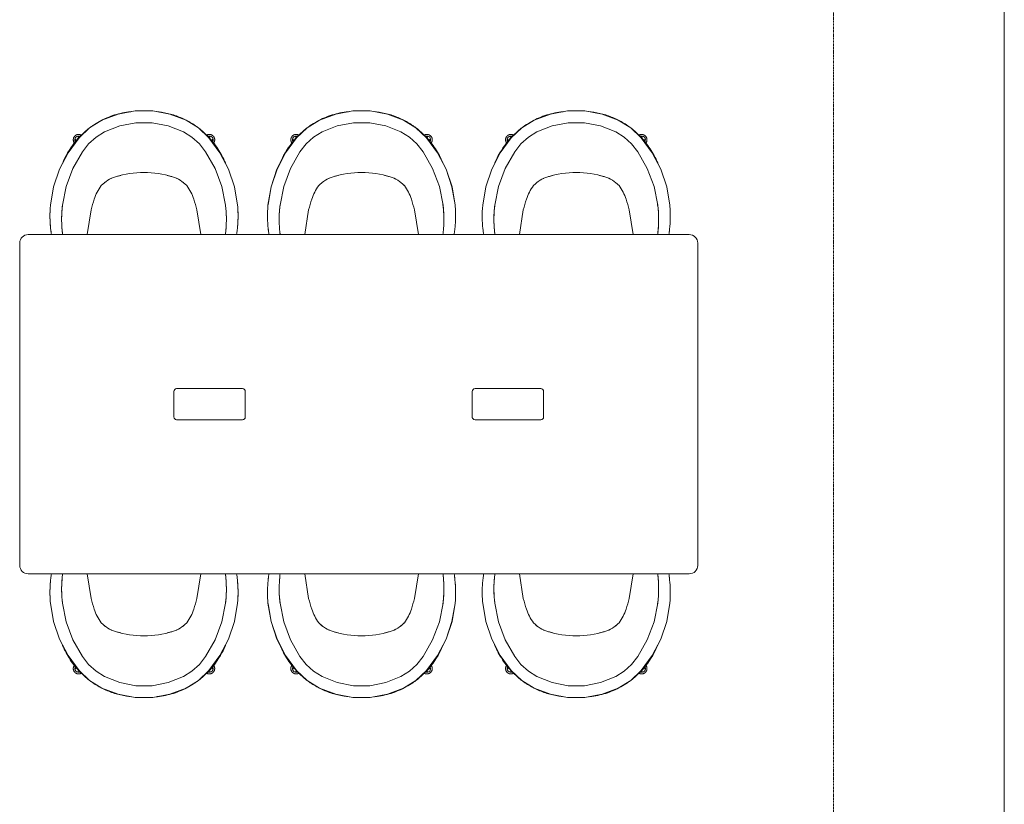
# Model space of a CAD drawing. Header units: millimetres. Extents: x -281 to 121694, y -16481 to 65128.
# Tile 248 of 256: x 82720 to 86205, y 45600 to 48375. Entities that reach past the tile are written whole.
import ezdxf

# ---------------------------------------------------------------- set-up
doc = ezdxf.new("R2010")
doc.units = ezdxf.units.MM
doc.linetypes.add('Grid Line', pattern=[12, 6, -2, 2, -2])
for name, color, linetype, lineweight in [('A--L$07A__Stramien', 1, 'Continuous', 5), ('A--L21__Buitenwanden', 3, 'Continuous', 5), ('A--L82__LosseGebruikersInvent', 1, 'Continuous', 5)]:
    doc.layers.add(name, color=color, linetype=linetype, lineweight=lineweight)

# ---------------------------------------------------------------- blocks, each defined once
blk = doc.blocks.new('NLRS_82_FU_LB_stoel kuip club 4-teens kruisvoet_vepa_cpz - 82_10_XX_stoel kuip_vepa_club 4-teens kruisvoet 1e-44465555-L_80_ 12')
at = {"layer": 'A--L82__LosseGebruikersInvent'}
for p, q in [((-201.3, 119.1), (-187.4, 31.7)), ((187.4, 31.7), (201.3, 119.1)), ((-332.9, 53.3), (-332.9, 53.2)), ((332.9, 53.2), (332.9, 53.3))]:
    blk.add_line(p, q, dxfattribs=at)
at = {"layer": 'A--L82__LosseGebruikersInvent', "flags": 128}
for points in [[(-331.2, 15.5), (-320.2, -49.2), (-299.3, -111.5), (-269, -169.8), (-230, -222.7)], [(-230, -222.8), (-268.9, -170.1), (-299.2, -112), (-320.1, -50), (-331.1, 14.5)], [(-218, -173.8), (-251.5, -114.7), (-275.3, -51.1), (-288.6, 15.5)], [(288.6, 15.5), (275.3, -51.1), (251.5, -114.7), (218, -173.8)], [(230, -222.7), (269, -169.8), (299.3, -111.5), (320.2, -49.2), (331.2, 15.5)], [(331.1, 14.5), (320.1, -50), (299.2, -112), (268.9, -170.1), (230, -222.8)], [(-139.6, -243.7), (-169.5, -224.8), (-195.9, -201.3), (-218, -173.8)], [(218, -173.8), (195.9, -201.3), (169.5, -224.8), (139.6, -243.7)], [(-246.5, -204.6), (-247, -205.2), (-247.4, -205.9), (-247.8, -206.5), (-248.1, -207.2), (-248.5, -207.9), (-248.8, -208.6), (-249.1, -209.3), (-249.3, -210), (-249.6, -210.7), (-249.8, -211.4), (-249.9, -212.2), (-250.1, -212.9), (-250.2, -213.7), (-250.2, -214.4), (-250.3, -215.2), (-250.3, -215.9), (-250.3, -216.7), (-250.3, -217.4), (-250.2, -218.2), (-250.1, -218.9), (-249.9, -219.7), (-249.8, -220.4), (-249.6, -221.1), (-249.4, -221.9), (-249.1, -222.6), (-248.8, -223.3), (-248.5, -224), (-248.2, -224.7), (-247.8, -225.3), (-247.4, -226), (-247, -226.6), (-246.6, -227.2), (-246.1, -227.8), (-245.7, -228.4), (-245.4, -228.7)], [(245.4, -228.7), (245.9, -228.1), (246.4, -227.6), (246.8, -226.9), (247.2, -226.3), (247.6, -225.7), (248, -225), (248.4, -224.3), (248.7, -223.7), (249, -223), (249.2, -222.3), (249.5, -221.5), (249.7, -220.8), (249.9, -220.1), (250, -219.3), (250.1, -218.6), (250.2, -217.8), (250.3, -217.1), (250.3, -216.3), (250.3, -215.6), (250.3, -214.8), (250.2, -214.1), (250.1, -213.3), (250, -212.6), (249.8, -211.8), (249.7, -211.1), (249.5, -210.4), (249.2, -209.6), (248.9, -208.9), (248.7, -208.2), (248.3, -207.5), (248, -206.9), (247.6, -206.2), (247.2, -205.6), (246.8, -205)], [(-245.4, -228.7), (-244.9, -229.3), (-244.3, -229.8), (-243.8, -230.3), (-243.2, -230.8), (-242.6, -231.2), (-241.9, -231.7), (-241.3, -232.1), (-240.7, -232.5), (-240, -232.8), (-239.3, -233.2), (-238.6, -233.5), (-237.9, -233.7), (-237.2, -234), (-236.5, -234.2), (-235.7, -234.4), (-235, -234.5), (-234.3, -234.7), (-233.5, -234.8), (-232.8, -234.8), (-232, -234.9), (-231.2, -234.9), (-230.5, -234.9), (-229.7, -234.8), (-229, -234.7), (-228.2, -234.6), (-227.5, -234.5), (-226.7, -234.3), (-226, -234.1), (-225.3, -233.9), (-224.6, -233.6), (-223.9, -233.3), (-223.2, -233), (-222.5, -232.7), (-221.9, -232.3)], [(-230, -222.7), (-192.6, -258), (-148.8, -285.1)], [(-148.8, -285.2), (-192.6, -258.1), (-230, -222.8)], [(139.6, -243.7), (85.9, -265.4), (29, -276.5), (-29, -276.5), (-85.9, -265.4), (-139.6, -243.7)], [(148.8, -285.1), (192.6, -258), (230, -222.7)], [(230, -222.8), (192.6, -258.1), (148.8, -285.2)], [(222.2, -232.5), (222.8, -232.9), (223.5, -233.2), (224.2, -233.5), (224.9, -233.8), (225.6, -234), (226.4, -234.2), (227.1, -234.4), (227.8, -234.6), (228.6, -234.7), (229.3, -234.8), (230.1, -234.9), (230.8, -234.9), (231.6, -234.9), (232.3, -234.9), (233.1, -234.8), (233.9, -234.7), (234.6, -234.6), (235.3, -234.5), (236.1, -234.3), (236.8, -234.1), (237.5, -233.9), (238.2, -233.6), (238.9, -233.3), (239.6, -233), (240.3, -232.7), (241, -232.3), (241.6, -231.9), (242.2, -231.5), (242.8, -231), (243.4, -230.6), (244, -230.1), (244.6, -229.6), (245.1, -229), (245.4, -228.7)], [(-148.8, -285.1), (-91.3, -306.8), (-30.8, -317.9), (30.8, -317.9), (91.3, -306.8), (148.8, -285.1)], [(148.8, -285.2), (91.3, -306.9), (30.8, -318), (-30.8, -318), (-91.3, -306.9), (-148.8, -285.2)]]:
    blk.add_lwpolyline(points, dxfattribs=at)
at = {"layer": 'A--L82__LosseGebruikersInvent'}
for centre, radius, start, end in [((-231.4, -216), 13.2, 152.4961, 222.3161), ((-231.4, -216), 11, 155.0774, 192.3161), ((-231.4, -216), 13.2, 222.3161, 290.7357), ((-231.4, -216), 11, 252.3161, 282.3161), ((231.4, -216), 13.2, 249.2643, 317.6839), ((231.4, -216), 11, 257.6839, 287.6839), ((231.4, -216), 13.2, 317.6839, 27.5039), ((231.4, -216), 11, 347.6839, 24.9226)]:
    blk.add_arc(centre, radius, start, end, dxfattribs=at)
for centre, major_axis, start_param, end_param in [((1099.7, 392.7), (1337.1, 0), 3.415961, 3.445089), ((-1099.7, 392.7), (1337.1, 0), 5.979689, 6.008817), ((-18.9, 43.6), (164.9, 0), 3.445089, 3.779001), ((18.9, 43.6), (164.9, 0), 5.645777, 5.979689), ((-65.5, 29.2), (120, 0), 3.914134, 4.412857), ((65.5, 29.2), (120, 0), 5.011921, 5.510644), ((0, 240.6), (342, 0), 4.412857, 5.011921)]:
    blk.add_ellipse(centre, major_axis=major_axis, ratio=0.996473, start_param=start_param, end_param=end_param, dxfattribs=at)
for points, knots in [([(-327.6, 119.3), (-327.8, 118), (-328.9, 111.3), (-330.6, 98.3), (-332.8, 73), (-333.3, 45), (-331.9, 22.9), (-331.2, 15.5)], [0.4188725, 0.4188725, 0.4188725, 0.4188725, 0.4444444, 0.5555556, 0.6666667, 0.8888889, 1, 1, 1, 1]), ([(-330.1, 101.8), (-330, 102.5), (-329.7, 104.6), (-329.4, 106.7), (-329.3, 108.2)], [0.48708821, 0.48708821, 0.48708821, 0.48708821, 0.5, 0.52912074, 0.52912074, 0.52912074, 0.52912074]), ([(-288.6, 15.5), (-290.3, 30.3), (-292.2, 59.4), (-290.9, 93.9), (-288.9, 112.6), (-288.1, 119.3)], [0, 0, 0, 0, 0.2222222, 0.4444444, 0.5815847, 0.5815847, 0.5815847, 0.5815847]), ([(288.1, 119.3), (288.2, 118), (289.1, 111.3), (290.4, 98.2), (291.8, 72.8), (291.5, 44.9), (289.5, 22.9), (288.6, 15.5)], [0.4184153, 0.4184153, 0.4184153, 0.4184153, 0.4444444, 0.5555556, 0.6666667, 0.8888889, 1, 1, 1, 1]), ([(331.2, 15.5), (332.5, 30.3), (333.6, 59.5), (331.3, 94), (328.7, 112.6), (327.6, 119.3)], [0, 0, 0, 0, 0.2222222, 0.4444444, 0.5811275, 0.5811275, 0.5811275, 0.5811275]), ([(329.3, 108.2), (329.4, 106.7), (329.7, 104.6), (330, 102.5), (330.1, 101.8)], [0.47087926, 0.47087926, 0.47087926, 0.47087926, 0.5, 0.51291179, 0.51291179, 0.51291179, 0.51291179]), ([(-331.9, 81.9), (-331.9, 82.5), (-331.7, 85), (-331.5, 87.4), (-331.4, 89.3)], [0.36434541, 0.36434541, 0.36434541, 0.36434541, 0.375, 0.40879308, 0.40879308, 0.40879308, 0.40879308]), ([(331.4, 89.3), (331.5, 87.4), (331.7, 85), (331.9, 82.5), (331.9, 81.9)], [0.59120692, 0.59120692, 0.59120692, 0.59120692, 0.625, 0.63565459, 0.63565459, 0.63565459, 0.63565459]), ([(-332.7, 38.6), (-332.9, 46.5), (-333, 56.5), (-332.7, 66.2), (-332.6, 68.3)], [0.125, 0.125, 0.125, 0.125, 0.25, 0.2862749, 0.2862749, 0.2862749, 0.2862749]), ([(332.6, 68.3), (332.7, 66.2), (333, 56.5), (332.9, 46.5), (332.7, 38.6)], [0.7137251, 0.7137251, 0.7137251, 0.7137251, 0.75, 0.875, 0.875, 0.875, 0.875]), ([(-138.3, -65.8), (-139, -65.2), (-143.6, -61.7), (-148, -57.8), (-151.4, -54.2)], [-0.2928557, -0.2928557, -0.2928557, -0.2928557, -0.25, 0, 0, 0, 0]), ([(151.4, -54.2), (148, -57.8), (143.6, -61.7), (139, -65.2), (138.3, -65.8)], [-1, -1, -1, -1, -0.75, -0.7071443, -0.7071443, -0.7071443, -0.7071443]), ([(-82.5, -90), (-85.6, -89.2), (-90.8, -87.8), (-96, -86.3), (-98.2, -85.7)], [-1, -1, -1, -1, -0.5, -0.1479714, -0.1479714, -0.1479714, -0.1479714]), ([(97.1, -86), (95.3, -86.5), (90.4, -87.9), (85.6, -89.2), (82.5, -90)], [-0.7899445, -0.7899445, -0.7899445, -0.7899445, -0.5, 0, 0, 0, 0]), ([(-289.8, -130.1), (-289.3, -131.5), (-281.5, -150.5), (-262.9, -185.5), (-230.3, -226.2), (-205.6, -248.1), (-194.6, -256.6)], [0.1315782, 0.1315782, 0.1315782, 0.1315782, 0.1428571, 0.2857143, 0.4285714, 0.531751, 0.531751, 0.531751, 0.531751]), ([(194.6, -256.6), (205.6, -248.1), (237.4, -219.8), (269.1, -176.2), (285.8, -140.3), (289.8, -130.1)], [0.468249, 0.468249, 0.468249, 0.468249, 0.5714286, 0.7857143, 0.8684218, 0.8684218, 0.8684218, 0.8684218]), ([(-190.6, -259.7), (-187.7, -261.8), (-173, -272.3), (-145, -288.7), (-104.6, -304.7), (-70.6, -312.6), (-50.3, -315.1), (-44.4, -315.6)], [0.54449, 0.54449, 0.54449, 0.54449, 0.5714286, 0.6785714, 0.7857143, 0.8928571, 0.9369312, 0.9369312, 0.9369312, 0.9369312]), ([(44.4, -315.6), (45.5, -315.5), (56.2, -314.5), (86, -309.9), (132.1, -295.5), (169.1, -275.1), (187.7, -261.8), (190.6, -259.7)], [0.0630688, 0.0630688, 0.0630688, 0.0630688, 0.0714286, 0.1428571, 0.2857143, 0.4285714, 0.45551, 0.45551, 0.45551, 0.45551])]:
    blk.add_open_spline(points, degree=3, knots=knots, dxfattribs=at)
for points in [[(-288.1, 119.3), (-288.5, 115.8), (-288.9, 112.2), (-289.3, 108.4)], [(289.3, 108.4), (288.9, 112.2), (288.5, 115.8), (288.1, 119.3)], [(-291.2, 81.4), (-291.3, 78.8), (-291.4, 76.2), (-291.5, 73.5)], [(-290, 101.6), (-290.3, 97.7), (-290.6, 93.6), (-290.9, 89.5)], [(290.9, 89.5), (290.6, 93.6), (290.3, 97.7), (290, 101.6)], [(291.5, 73.5), (291.4, 76.2), (291.3, 78.8), (291.2, 81.4)], [(-291.5, 60.3), (-291.4, 53.2), (-291.2, 46), (-290.7, 38.6)], [(290.7, 38.6), (291.2, 46), (291.4, 53.2), (291.5, 60.3)], [(-288, 14.5), (-288.9, 21.1), (-289.8, 27.7), (-290.4, 34.2)], [(-286.2, 3.3), (-286.8, 7), (-287.4, 10.8), (-288, 14.5)], [(288, 14.5), (287.4, 10.8), (286.8, 7), (286.2, 3.3)], [(290.4, 34.2), (289.8, 27.7), (288.9, 21.1), (288, 14.5)], [(-114.9, -79.6), (-115.4, -79.4), (-116, -79.1), (-116.5, -78.9)], [(116.5, -78.9), (116, -79.1), (115.4, -79.4), (114.9, -79.6)]]:
    blk.add_open_spline(points, degree=3, dxfattribs=at)
blk = doc.blocks.new('NLRS_82_FU_LB_werktafel joyn bench 4000-2400x1400-1000_vitra_cpz1 - 82_10_XX_werktafel_vitra_joyn bench_2400x1200-10421423-L_80_ 12')
at = {"layer": 'A--L82__LosseGebruikersInvent'}
for p, q in [((1170, 600), (-1170, 600)), ((-1200, 570), (-1200, -570)), ((1200, -570), (1200, 570)), ((-654.4, 45.1), (-654.4, -45.1)), ((-411.6, 55.1), (-644.4, 55.1)), ((-401.6, -45.1), (-401.6, 45.1)), ((401.6, 45.1), (401.6, -45.1)), ((644.4, 55.1), (411.6, 55.1)), ((654.4, -45.1), (654.4, 45.1)), ((-644.4, -55.1), (-411.6, -55.1)), ((411.6, -55.1), (644.4, -55.1)), ((-1170, -600), (1170, -600))]:
    blk.add_line(p, q, dxfattribs=at)
for centre, radius, start, end in [((-1170, 570), 30, 90, 180), ((1170, 570), 30, 0, 90), ((-644.4, 45.1), 10, 90, 180), ((-644.4, 45.1), 10, 90, 180), ((-411.6, 45.1), 10, 360, 90), ((-411.6, 45.1), 10, 15, 90), ((411.6, 45.1), 10, 90, 180), ((411.6, 45.1), 10, 105, 180), ((644.4, 45.1), 10, 360, 90), ((644.4, 45.1), 10, 0, 90), ((-644.4, -45.1), 10, 180, 270), ((-644.4, -45.1), 10, 180, 270), ((-411.6, -45.1), 10, 270, 360), ((-411.6, -45.1), 10, 270, 345), ((411.6, -45.1), 10, 180, 270), ((411.6, -45.1), 10, 180, 210), ((411.6, -45.1), 10, 225, 270), ((644.4, -45.1), 10, 270, 360), ((644.4, -45.1), 10, 270, 345), ((-1170, -570), 30, 180, 270), ((1170, -570), 30, 270, 360)]:
    blk.add_arc(centre, radius, start, end, dxfattribs=at)
blk = doc.blocks.new('NLRS_82_FU_LB_stoel kuip club 4-teens kruisvoet_vepa_cpz - 82_10_XX_stoel kuip_vepa_club 4-teens kruisvoet 1e-44465551-L_80_ 12')
at = {"layer": 'A--L82__LosseGebruikersInvent'}
for p, q in [((-187.4, -31.7), (-201.3, -119.1)), ((201.3, -119.1), (187.4, -31.7)), ((-332.9, -53.2), (-332.9, -53.3)), ((332.9, -53.3), (332.9, -53.2))]:
    blk.add_line(p, q, dxfattribs=at)
at = {"layer": 'A--L82__LosseGebruikersInvent', "flags": 128}
for points in [[(-148.8, 285.2), (-91.3, 306.9), (-30.8, 318), (30.8, 318), (91.3, 306.9), (148.8, 285.2)], [(148.8, 285.1), (91.3, 306.8), (30.8, 317.9), (-30.8, 317.9), (-91.3, 306.8), (-148.8, 285.1)], [(-230, 222.8), (-192.6, 258.1), (-148.8, 285.2)], [(-148.8, 285.1), (-192.6, 258), (-230, 222.7)], [(148.8, 285.2), (192.6, 258.1), (230, 222.8)], [(230, 222.7), (192.6, 258), (148.8, 285.1)], [(-139.6, 243.7), (-85.9, 265.4), (-29, 276.5), (29, 276.5), (85.9, 265.4), (139.6, 243.7)], [(-230, 222.7), (-269, 169.8), (-299.3, 111.5), (-320.2, 49.2), (-331.2, -15.5)], [(-331.1, -14.5), (-320.1, 50), (-299.2, 112), (-268.9, 170.1), (-230, 222.8)], [(-245.4, 228.7), (-245.9, 228.1), (-246.4, 227.6), (-246.8, 226.9), (-247.2, 226.3), (-247.6, 225.7), (-248, 225), (-248.4, 224.3), (-248.7, 223.7), (-249, 223), (-249.2, 222.3), (-249.5, 221.5), (-249.7, 220.8), (-249.9, 220.1), (-250, 219.3), (-250.1, 218.6), (-250.2, 217.8), (-250.3, 217.1), (-250.3, 216.3), (-250.3, 215.6), (-250.3, 214.8), (-250.2, 214.1), (-250.1, 213.3), (-250, 212.6), (-249.8, 211.8), (-249.7, 211.1), (-249.5, 210.4), (-249.2, 209.6), (-248.9, 208.9), (-248.7, 208.2), (-248.3, 207.5), (-248, 206.9), (-247.6, 206.2), (-247.2, 205.6), (-246.8, 205)], [(-222.2, 232.5), (-222.8, 232.9), (-223.5, 233.2), (-224.2, 233.5), (-224.9, 233.8), (-225.6, 234), (-226.4, 234.2), (-227.1, 234.4), (-227.8, 234.6), (-228.6, 234.7), (-229.3, 234.8), (-230.1, 234.9), (-230.8, 234.9), (-231.6, 234.9), (-232.3, 234.9), (-233.1, 234.8), (-233.9, 234.7), (-234.6, 234.6), (-235.3, 234.5), (-236.1, 234.3), (-236.8, 234.1), (-237.5, 233.9), (-238.2, 233.6), (-238.9, 233.3), (-239.6, 233), (-240.3, 232.7), (-241, 232.3), (-241.6, 231.9), (-242.2, 231.5), (-242.8, 231), (-243.4, 230.6), (-244, 230.1), (-244.6, 229.6), (-245.1, 229), (-245.4, 228.7)], [(-218, 173.8), (-195.9, 201.3), (-169.5, 224.8), (-139.6, 243.7)], [(139.6, 243.7), (169.5, 224.8), (195.9, 201.3), (218, 173.8)], [(245.4, 228.7), (244.9, 229.3), (244.3, 229.8), (243.8, 230.3), (243.2, 230.8), (242.6, 231.2), (241.9, 231.7), (241.3, 232.1), (240.7, 232.5), (240, 232.8), (239.3, 233.2), (238.6, 233.5), (237.9, 233.7), (237.2, 234), (236.5, 234.2), (235.7, 234.4), (235, 234.5), (234.3, 234.7), (233.5, 234.8), (232.8, 234.8), (232, 234.9), (231.2, 234.9), (230.5, 234.9), (229.7, 234.8), (229, 234.7), (228.2, 234.6), (227.5, 234.5), (226.7, 234.3), (226, 234.1), (225.3, 233.9), (224.6, 233.6), (223.9, 233.3), (223.2, 233), (222.5, 232.7), (221.9, 232.3)], [(230, 222.8), (268.9, 170.1), (299.2, 112), (320.1, 50), (331.1, -14.5)], [(331.2, -15.5), (320.2, 49.2), (299.3, 111.5), (269, 169.8), (230, 222.7)], [(246.5, 204.6), (247, 205.2), (247.4, 205.9), (247.8, 206.5), (248.1, 207.2), (248.5, 207.9), (248.8, 208.6), (249.1, 209.3), (249.3, 210), (249.6, 210.7), (249.8, 211.4), (249.9, 212.2), (250.1, 212.9), (250.2, 213.7), (250.2, 214.4), (250.3, 215.2), (250.3, 215.9), (250.3, 216.7), (250.3, 217.4), (250.2, 218.2), (250.1, 218.9), (249.9, 219.7), (249.8, 220.4), (249.6, 221.1), (249.4, 221.9), (249.1, 222.6), (248.8, 223.3), (248.5, 224), (248.2, 224.7), (247.8, 225.3), (247.4, 226), (247, 226.6), (246.6, 227.2), (246.1, 227.8), (245.7, 228.4), (245.4, 228.7)], [(-288.6, -15.5), (-275.3, 51.1), (-251.5, 114.7), (-218, 173.8)], [(218, 173.8), (251.5, 114.7), (275.3, 51.1), (288.6, -15.5)]]:
    blk.add_lwpolyline(points, dxfattribs=at)
at = {"layer": 'A--L82__LosseGebruikersInvent'}
for centre, radius, start, end in [((-231.4, 216), 13.2, 137.6839, 207.5039), ((-231.4, 216), 11, 167.6839, 204.9226), ((-231.4, 216), 13.2, 69.2643, 137.6839), ((-231.4, 216), 11, 77.6839, 107.6839), ((231.4, 216), 13.2, 42.3161, 110.7357), ((231.4, 216), 11, 72.3161, 102.3161), ((231.4, 216), 13.2, 332.4961, 42.3161), ((231.4, 216), 11, 335.0774, 12.3161)]:
    blk.add_arc(centre, radius, start, end, dxfattribs=at)
for centre, major_axis, start_param, end_param in [((0, -240.6), (342, 0), 1.271265, 1.870328), ((-65.5, -29.2), (120, 0), 1.870328, 2.369051), ((65.5, -29.2), (120, 0), 0.772541, 1.271265), ((-18.9, -43.6), (164.9, 0), 2.504184, 2.838097), ((18.9, -43.6), (164.9, 0), 0.303496, 0.637409), ((1099.7, -392.7), (1337.1, 0), 2.838097, 2.867225), ((-1099.7, -392.7), (1337.1, 0), 0.274368, 0.303496)]:
    blk.add_ellipse(centre, major_axis=major_axis, ratio=0.996473, start_param=start_param, end_param=end_param, dxfattribs=at)
for points, knots in [([(-44.4, 315.6), (-45.5, 315.5), (-56.2, 314.5), (-86, 309.9), (-132.1, 295.5), (-169.1, 275.1), (-187.7, 261.8), (-190.6, 259.7)], [0.0630688, 0.0630688, 0.0630688, 0.0630688, 0.0714286, 0.1428571, 0.2857143, 0.4285714, 0.45551, 0.45551, 0.45551, 0.45551]), ([(190.6, 259.7), (187.7, 261.8), (173, 272.3), (145, 288.7), (104.6, 304.7), (70.6, 312.6), (50.3, 315.1), (44.4, 315.6)], [0.54449, 0.54449, 0.54449, 0.54449, 0.5714286, 0.6785714, 0.7857143, 0.8928571, 0.9369312, 0.9369312, 0.9369312, 0.9369312]), ([(-194.6, 256.6), (-205.6, 248.1), (-237.4, 219.8), (-269.1, 176.2), (-285.8, 140.3), (-289.8, 130.1)], [0.468249, 0.468249, 0.468249, 0.468249, 0.5714286, 0.7857143, 0.8684218, 0.8684218, 0.8684218, 0.8684218]), ([(289.8, 130.1), (289.3, 131.5), (281.5, 150.5), (262.9, 185.5), (230.3, 226.2), (205.6, 248.1), (194.6, 256.6)], [0.1315782, 0.1315782, 0.1315782, 0.1315782, 0.1428571, 0.2857143, 0.4285714, 0.531751, 0.531751, 0.531751, 0.531751]), ([(-98.2, 85.7), (-96, 86.3), (-90.8, 87.8), (-85.6, 89.2), (-82.5, 90)], [-0.8520286, -0.8520286, -0.8520286, -0.8520286, -0.5, 0, 0, 0, 0]), ([(82.5, 90), (85.6, 89.2), (90.8, 87.8), (96, 86.3), (98.2, 85.7)], [-1, -1, -1, -1, -0.5, -0.1479714, -0.1479714, -0.1479714, -0.1479714]), ([(-151.4, 54.2), (-148, 57.8), (-143.6, 61.7), (-139, 65.2), (-138.3, 65.8)], [-1, -1, -1, -1, -0.75, -0.7071443, -0.7071443, -0.7071443, -0.7071443]), ([(138.3, 65.8), (139, 65.2), (143.6, 61.7), (148, 57.8), (151.4, 54.2)], [-0.2928557, -0.2928557, -0.2928557, -0.2928557, -0.25, 0, 0, 0, 0]), ([(-331.2, -15.5), (-332.5, -30.3), (-333.6, -59.5), (-331.3, -94), (-328.7, -112.6), (-327.6, -119.3)], [0, 0, 0, 0, 0.2222222, 0.4444444, 0.5811275, 0.5811275, 0.5811275, 0.5811275]), ([(-288.1, -119.3), (-288.2, -118), (-289.1, -111.3), (-290.4, -98.2), (-291.8, -72.8), (-291.5, -44.9), (-289.5, -22.9), (-288.6, -15.5)], [0.4184153, 0.4184153, 0.4184153, 0.4184153, 0.4444444, 0.5555556, 0.6666667, 0.8888889, 1, 1, 1, 1]), ([(288.6, -15.5), (290.3, -30.3), (292.2, -59.4), (290.9, -93.9), (288.9, -112.6), (288.1, -119.3)], [0, 0, 0, 0, 0.2222222, 0.4444444, 0.5815847, 0.5815847, 0.5815847, 0.5815847]), ([(327.6, -119.3), (327.8, -118), (328.9, -111.3), (330.6, -98.3), (332.8, -73), (333.3, -45), (331.9, -22.9), (331.2, -15.5)], [0.4188725, 0.4188725, 0.4188725, 0.4188725, 0.4444444, 0.5555556, 0.6666667, 0.8888889, 1, 1, 1, 1]), ([(-332.6, -68.3), (-332.7, -66.2), (-333, -56.5), (-332.9, -46.5), (-332.7, -38.6)], [0.7137251, 0.7137251, 0.7137251, 0.7137251, 0.75, 0.875, 0.875, 0.875, 0.875]), ([(332.7, -38.6), (332.9, -46.5), (333, -56.5), (332.7, -66.2), (332.6, -68.3)], [0.125, 0.125, 0.125, 0.125, 0.25, 0.2862749, 0.2862749, 0.2862749, 0.2862749]), ([(-331.4, -89.3), (-331.5, -87.4), (-331.7, -85), (-331.9, -82.5), (-331.9, -81.9)], [0.59120692, 0.59120692, 0.59120692, 0.59120692, 0.625, 0.63565459, 0.63565459, 0.63565459, 0.63565459]), ([(-329.3, -108.2), (-329.4, -106.7), (-329.7, -104.6), (-330, -102.5), (-330.1, -101.8)], [0.47087926, 0.47087926, 0.47087926, 0.47087926, 0.5, 0.51291179, 0.51291179, 0.51291179, 0.51291179]), ([(330.1, -101.8), (330, -102.5), (329.7, -104.6), (329.4, -106.7), (329.3, -108.2)], [0.48708821, 0.48708821, 0.48708821, 0.48708821, 0.5, 0.52912074, 0.52912074, 0.52912074, 0.52912074]), ([(331.9, -81.9), (331.9, -82.5), (331.7, -85), (331.5, -87.4), (331.4, -89.3)], [0.36434541, 0.36434541, 0.36434541, 0.36434541, 0.375, 0.40879308, 0.40879308, 0.40879308, 0.40879308])]:
    blk.add_open_spline(points, degree=3, knots=knots, dxfattribs=at)
for points in [[(-116.5, 78.9), (-116, 79.1), (-115.4, 79.4), (-114.9, 79.6)], [(114.9, 79.6), (115.4, 79.4), (116, 79.1), (116.5, 78.9)], [(-290.4, -34.2), (-289.8, -27.7), (-288.9, -21.1), (-288, -14.5)], [(-288, -14.5), (-287.4, -10.8), (-286.8, -7), (-286.2, -3.3)], [(286.2, -3.3), (286.8, -7), (287.4, -10.8), (288, -14.5)], [(288, -14.5), (288.9, -21.1), (289.8, -27.7), (290.4, -34.2)], [(-290.7, -38.6), (-291.2, -46), (-291.4, -53.2), (-291.5, -60.3)], [(291.5, -60.3), (291.4, -53.2), (291.2, -46), (290.7, -38.6)], [(-291.5, -73.5), (-291.4, -76.2), (-291.3, -78.8), (-291.2, -81.4)], [(-290.9, -89.5), (-290.6, -93.6), (-290.3, -97.7), (-290, -101.6)], [(290, -101.6), (290.3, -97.7), (290.6, -93.6), (290.9, -89.5)], [(291.2, -81.4), (291.3, -78.8), (291.4, -76.2), (291.5, -73.5)], [(-289.3, -108.4), (-288.9, -112.2), (-288.5, -115.8), (-288.1, -119.3)], [(288.1, -119.3), (288.5, -115.8), (288.9, -112.2), (289.3, -108.4)]]:
    blk.add_open_spline(points, degree=3, dxfattribs=at)
blk = doc.blocks.new('NLRS_82_FU_LB_stoel kuip club 4-teens kruisvoet_vepa_cpz - 82_10_XX_stoel kuip_vepa_club 4-teens kruisvoet 1e-V613-L_80_ 12')
at = {"layer": 'A--L82__LosseGebruikersInvent'}
for p, q in [((-187.4, -31.7), (-201.3, -119.1)), ((201.3, -119.1), (187.4, -31.7)), ((-332.9, -53.2), (-332.9, -53.3)), ((332.9, -53.3), (332.9, -53.2))]:
    blk.add_line(p, q, dxfattribs=at)
at = {"layer": 'A--L82__LosseGebruikersInvent', "flags": 128}
for points in [[(-148.8, 285.2), (-91.3, 306.9), (-30.8, 318), (30.8, 318), (91.3, 306.9), (148.8, 285.2)], [(148.8, 285.1), (91.3, 306.8), (30.8, 317.9), (-30.8, 317.9), (-91.3, 306.8), (-148.8, 285.1)], [(-230, 222.8), (-192.6, 258.1), (-148.8, 285.2)], [(-148.8, 285.1), (-192.6, 258), (-230, 222.7)], [(148.8, 285.2), (192.6, 258.1), (230, 222.8)], [(230, 222.7), (192.6, 258), (148.8, 285.1)], [(-139.6, 243.7), (-85.9, 265.4), (-29, 276.5), (29, 276.5), (85.9, 265.4), (139.6, 243.7)], [(-230, 222.7), (-269, 169.8), (-299.3, 111.5), (-320.2, 49.2), (-331.2, -15.5)], [(-331.1, -14.5), (-320.1, 50), (-299.2, 112), (-268.9, 170.1), (-230, 222.8)], [(-245.4, 228.7), (-245.9, 228.1), (-246.4, 227.6), (-246.8, 226.9), (-247.2, 226.3), (-247.6, 225.7), (-248, 225), (-248.4, 224.3), (-248.7, 223.7), (-249, 223), (-249.2, 222.3), (-249.5, 221.5), (-249.7, 220.8), (-249.9, 220.1), (-250, 219.3), (-250.1, 218.6), (-250.2, 217.8), (-250.3, 217.1), (-250.3, 216.3), (-250.3, 215.6), (-250.3, 214.8), (-250.2, 214.1), (-250.1, 213.3), (-250, 212.6), (-249.8, 211.8), (-249.7, 211.1), (-249.5, 210.4), (-249.2, 209.6), (-248.9, 208.9), (-248.7, 208.2), (-248.3, 207.5), (-248, 206.9), (-247.6, 206.2), (-247.2, 205.6), (-246.8, 205)], [(-222.2, 232.5), (-222.8, 232.9), (-223.5, 233.2), (-224.2, 233.5), (-224.9, 233.8), (-225.6, 234), (-226.4, 234.2), (-227.1, 234.4), (-227.8, 234.6), (-228.6, 234.7), (-229.3, 234.8), (-230.1, 234.9), (-230.8, 234.9), (-231.6, 234.9), (-232.3, 234.9), (-233.1, 234.8), (-233.9, 234.7), (-234.6, 234.6), (-235.3, 234.5), (-236.1, 234.3), (-236.8, 234.1), (-237.5, 233.9), (-238.2, 233.6), (-238.9, 233.3), (-239.6, 233), (-240.3, 232.7), (-241, 232.3), (-241.6, 231.9), (-242.2, 231.5), (-242.8, 231), (-243.4, 230.6), (-244, 230.1), (-244.6, 229.6), (-245.1, 229), (-245.4, 228.7)], [(-218, 173.8), (-195.9, 201.3), (-169.5, 224.8), (-139.6, 243.7)], [(139.6, 243.7), (169.5, 224.8), (195.9, 201.3), (218, 173.8)], [(245.4, 228.7), (244.9, 229.3), (244.3, 229.8), (243.8, 230.3), (243.2, 230.8), (242.6, 231.2), (241.9, 231.7), (241.3, 232.1), (240.7, 232.5), (240, 232.8), (239.3, 233.2), (238.6, 233.5), (237.9, 233.7), (237.2, 234), (236.5, 234.2), (235.7, 234.4), (235, 234.5), (234.3, 234.7), (233.5, 234.8), (232.8, 234.8), (232, 234.9), (231.2, 234.9), (230.5, 234.9), (229.7, 234.8), (229, 234.7), (228.2, 234.6), (227.5, 234.5), (226.7, 234.3), (226, 234.1), (225.3, 233.9), (224.6, 233.6), (223.9, 233.3), (223.2, 233), (222.5, 232.7), (221.9, 232.3)], [(230, 222.8), (268.9, 170.1), (299.2, 112), (320.1, 50), (331.1, -14.5)], [(331.2, -15.5), (320.2, 49.2), (299.3, 111.5), (269, 169.8), (230, 222.7)], [(246.5, 204.6), (247, 205.2), (247.4, 205.9), (247.8, 206.5), (248.1, 207.2), (248.5, 207.9), (248.8, 208.6), (249.1, 209.3), (249.3, 210), (249.6, 210.7), (249.8, 211.4), (249.9, 212.2), (250.1, 212.9), (250.2, 213.7), (250.2, 214.4), (250.3, 215.2), (250.3, 215.9), (250.3, 216.7), (250.3, 217.4), (250.2, 218.2), (250.1, 218.9), (249.9, 219.7), (249.8, 220.4), (249.6, 221.1), (249.4, 221.9), (249.1, 222.6), (248.8, 223.3), (248.5, 224), (248.2, 224.7), (247.8, 225.3), (247.4, 226), (247, 226.6), (246.6, 227.2), (246.1, 227.8), (245.7, 228.4), (245.4, 228.7)], [(-288.6, -15.5), (-275.3, 51.1), (-251.5, 114.7), (-218, 173.8)], [(218, 173.8), (251.5, 114.7), (275.3, 51.1), (288.6, -15.5)]]:
    blk.add_lwpolyline(points, dxfattribs=at)
at = {"layer": 'A--L82__LosseGebruikersInvent'}
for centre, radius, start, end in [((-231.4, 216), 13.2, 137.6839, 204.3178), ((-231.4, 216), 11, 167.6839, 204.9226), ((-231.4, 216), 13.2, 69.2643, 137.6839), ((-231.4, 216), 11, 77.6839, 107.6839), ((231.4, 216), 13.2, 42.3161, 110.7357), ((231.4, 216), 11, 72.3161, 102.3161), ((231.4, 216), 13.2, 335.6822, 42.3161), ((231.4, 216), 11, 335.0774, 12.3161)]:
    blk.add_arc(centre, radius, start, end, dxfattribs=at)
for centre, major_axis, start_param, end_param in [((0, -240.6), (342, 0), 1.271265, 1.870328), ((-65.5, -29.2), (120, 0), 1.870328, 2.369051), ((65.5, -29.2), (120, 0), 0.772541, 1.271265), ((-18.9, -43.6), (164.9, 0), 2.504184, 2.838097), ((18.9, -43.6), (164.9, 0), 0.303496, 0.637409), ((1099.7, -392.7), (1337.1, 0), 2.838097, 2.867225), ((-1099.7, -392.7), (1337.1, 0), 0.274368, 0.303496)]:
    blk.add_ellipse(centre, major_axis=major_axis, ratio=0.996473, start_param=start_param, end_param=end_param, dxfattribs=at)
for points, knots in [([(-44.4, 315.6), (-45.5, 315.5), (-56.2, 314.5), (-86, 309.9), (-132.1, 295.5), (-169.1, 275.1), (-187.7, 261.8), (-190.6, 259.7)], [0.0630688, 0.0630688, 0.0630688, 0.0630688, 0.0714286, 0.1428571, 0.2857143, 0.4285714, 0.45551, 0.45551, 0.45551, 0.45551]), ([(190.6, 259.7), (187.7, 261.8), (173, 272.3), (145, 288.7), (104.6, 304.7), (70.6, 312.6), (50.3, 315.1), (44.4, 315.6)], [0.54449, 0.54449, 0.54449, 0.54449, 0.5714286, 0.6785714, 0.7857143, 0.8928571, 0.9369312, 0.9369312, 0.9369312, 0.9369312]), ([(-194.6, 256.6), (-205.6, 248.1), (-237.4, 219.8), (-269.1, 176.2), (-285.8, 140.3), (-289.8, 130.1)], [0.468249, 0.468249, 0.468249, 0.468249, 0.5714286, 0.7857143, 0.8684218, 0.8684218, 0.8684218, 0.8684218]), ([(289.8, 130.1), (289.3, 131.5), (281.5, 150.5), (262.9, 185.5), (230.3, 226.2), (205.6, 248.1), (194.6, 256.6)], [0.1315782, 0.1315782, 0.1315782, 0.1315782, 0.1428571, 0.2857143, 0.4285714, 0.531751, 0.531751, 0.531751, 0.531751]), ([(-98.2, 85.7), (-96, 86.3), (-90.8, 87.8), (-85.6, 89.2), (-82.5, 90)], [-0.8520286, -0.8520286, -0.8520286, -0.8520286, -0.5, 0, 0, 0, 0]), ([(82.5, 90), (85.6, 89.2), (90.4, 87.9), (95.3, 86.5), (97.1, 86)], [-1, -1, -1, -1, -0.5, -0.2100555, -0.2100555, -0.2100555, -0.2100555]), ([(-151.4, 54.2), (-148, 57.8), (-143.6, 61.7), (-139, 65.2), (-138.3, 65.8)], [-1, -1, -1, -1, -0.75, -0.7071443, -0.7071443, -0.7071443, -0.7071443]), ([(138.3, 65.8), (139, 65.2), (143.6, 61.7), (148, 57.8), (151.4, 54.2)], [-0.2928557, -0.2928557, -0.2928557, -0.2928557, -0.25, 0, 0, 0, 0]), ([(-331.2, -15.5), (-332.5, -30.3), (-333.6, -59.5), (-331.3, -94), (-328.7, -112.6), (-327.6, -119.3)], [0, 0, 0, 0, 0.2222222, 0.4444444, 0.5811275, 0.5811275, 0.5811275, 0.5811275]), ([(-288.1, -119.3), (-288.2, -118), (-289.1, -111.3), (-290.4, -98.2), (-291.8, -72.8), (-291.5, -44.9), (-289.5, -22.9), (-288.6, -15.5)], [0.4184153, 0.4184153, 0.4184153, 0.4184153, 0.4444444, 0.5555556, 0.6666667, 0.8888889, 1, 1, 1, 1]), ([(288.6, -15.5), (290.3, -30.3), (292.2, -59.4), (290.9, -93.9), (288.9, -112.6), (288.1, -119.3)], [0, 0, 0, 0, 0.2222222, 0.4444444, 0.5815847, 0.5815847, 0.5815847, 0.5815847]), ([(327.6, -119.3), (327.8, -118), (328.9, -111.3), (330.6, -98.3), (332.8, -73), (333.3, -45), (331.9, -22.9), (331.2, -15.5)], [0.4188725, 0.4188725, 0.4188725, 0.4188725, 0.4444444, 0.5555556, 0.6666667, 0.8888889, 1, 1, 1, 1]), ([(-332.6, -68.3), (-332.7, -66.2), (-333, -56.5), (-332.9, -46.5), (-332.7, -38.6)], [0.7137251, 0.7137251, 0.7137251, 0.7137251, 0.75, 0.875, 0.875, 0.875, 0.875]), ([(332.7, -38.6), (332.9, -46.5), (333, -56.5), (332.7, -66.2), (332.6, -68.3)], [0.125, 0.125, 0.125, 0.125, 0.25, 0.2862749, 0.2862749, 0.2862749, 0.2862749]), ([(-331.4, -89.3), (-331.5, -87.4), (-331.7, -85), (-331.9, -82.5), (-331.9, -81.9)], [0.59120692, 0.59120692, 0.59120692, 0.59120692, 0.625, 0.63565459, 0.63565459, 0.63565459, 0.63565459]), ([(-329.4, -107.4), (-329.5, -106.2), (-329.8, -104.4), (-330, -102.5), (-330.1, -101.8)], [0.47609122, 0.47609122, 0.47609122, 0.47609122, 0.5, 0.51291179, 0.51291179, 0.51291179, 0.51291179]), ([(330.1, -101.8), (330, -102.5), (329.8, -104.4), (329.5, -106.2), (329.4, -107.4)], [0.48708821, 0.48708821, 0.48708821, 0.48708821, 0.5, 0.52390878, 0.52390878, 0.52390878, 0.52390878]), ([(331.9, -81.9), (331.9, -82.5), (331.7, -85), (331.5, -87.4), (331.4, -89.3)], [0.36434541, 0.36434541, 0.36434541, 0.36434541, 0.375, 0.40879308, 0.40879308, 0.40879308, 0.40879308])]:
    blk.add_open_spline(points, degree=3, knots=knots, dxfattribs=at)
for points in [[(-116.5, 78.9), (-116, 79.1), (-115.4, 79.4), (-114.9, 79.6)], [(114.9, 79.6), (115.4, 79.4), (116, 79.1), (116.5, 78.9)], [(-290.4, -34.2), (-289.8, -27.7), (-288.9, -21.1), (-288, -14.5)], [(-288, -14.5), (-287.4, -10.8), (-286.8, -7), (-286.2, -3.3)], [(286.2, -3.3), (286.8, -7), (287.4, -10.8), (288, -14.5)], [(288, -14.5), (288.9, -21.1), (289.8, -27.7), (290.4, -34.2)], [(-290.7, -38.6), (-291.2, -46), (-291.4, -53.2), (-291.5, -60.3)], [(291.5, -60.3), (291.4, -53.2), (291.2, -46), (290.7, -38.6)], [(-291.5, -73.5), (-291.4, -76.2), (-291.3, -78.8), (-291.2, -81.4)], [(-290.9, -89.5), (-290.6, -93.6), (-290.3, -97.7), (-290, -101.6)], [(290, -101.6), (290.3, -97.7), (290.6, -93.6), (290.9, -89.5)], [(291.2, -81.4), (291.3, -78.8), (291.4, -76.2), (291.5, -73.5)], [(-289.3, -108.4), (-288.9, -112.2), (-288.5, -115.8), (-288.1, -119.3)], [(288.1, -119.3), (288.5, -115.8), (288.9, -112.2), (289.3, -108.4)]]:
    blk.add_open_spline(points, degree=3, dxfattribs=at)
blk = doc.blocks.new('NLRS_82_FU_LB_stoel kuip club 4-teens kruisvoet_vepa_cpz - 82_10_XX_stoel kuip_vepa_club 4-teens kruisvoet 1e-V614-L_80_ 12')
at = {"layer": 'A--L82__LosseGebruikersInvent'}
for p, q in [((-201.3, 119.1), (-187.4, 31.7)), ((187.4, 31.7), (201.3, 119.1)), ((-332.9, 53.3), (-332.9, 53.2)), ((332.9, 53.2), (332.9, 53.3))]:
    blk.add_line(p, q, dxfattribs=at)
at = {"layer": 'A--L82__LosseGebruikersInvent', "flags": 128}
for points in [[(-331.2, 15.5), (-320.2, -49.2), (-299.3, -111.5), (-269, -169.8), (-230, -222.7)], [(-230, -222.8), (-268.9, -170.1), (-299.2, -112), (-320.1, -50), (-331.1, 14.5)], [(-218, -173.8), (-251.5, -114.7), (-275.3, -51.1), (-288.6, 15.5)], [(288.6, 15.5), (275.3, -51.1), (251.5, -114.7), (218, -173.8)], [(230, -222.7), (269, -169.8), (299.3, -111.5), (320.2, -49.2), (331.2, 15.5)], [(331.1, 14.5), (320.1, -50), (299.2, -112), (268.9, -170.1), (230, -222.8)], [(-139.6, -243.7), (-169.5, -224.8), (-195.9, -201.3), (-218, -173.8)], [(218, -173.8), (195.9, -201.3), (169.5, -224.8), (139.6, -243.7)], [(-246.5, -204.6), (-247, -205.2), (-247.4, -205.9), (-247.8, -206.5), (-248.1, -207.2), (-248.5, -207.9), (-248.8, -208.6), (-249.1, -209.3), (-249.3, -210), (-249.6, -210.7), (-249.8, -211.4), (-249.9, -212.2), (-250.1, -212.9), (-250.2, -213.7), (-250.2, -214.4), (-250.3, -215.2), (-250.3, -215.9), (-250.3, -216.7), (-250.3, -217.4), (-250.2, -218.2), (-250.1, -218.9), (-249.9, -219.7), (-249.8, -220.4), (-249.6, -221.1), (-249.4, -221.9), (-249.1, -222.6), (-248.8, -223.3), (-248.5, -224), (-248.2, -224.7), (-247.8, -225.3), (-247.4, -226), (-247, -226.6), (-246.6, -227.2), (-246.1, -227.8), (-245.7, -228.4), (-245.4, -228.7)], [(245.4, -228.7), (245.9, -228.1), (246.4, -227.6), (246.8, -226.9), (247.2, -226.3), (247.6, -225.7), (248, -225), (248.4, -224.3), (248.7, -223.7), (249, -223), (249.2, -222.3), (249.5, -221.5), (249.7, -220.8), (249.9, -220.1), (250, -219.3), (250.1, -218.6), (250.2, -217.8), (250.3, -217.1), (250.3, -216.3), (250.3, -215.6), (250.3, -214.8), (250.2, -214.1), (250.1, -213.3), (250, -212.6), (249.8, -211.8), (249.7, -211.1), (249.5, -210.4), (249.2, -209.6), (248.9, -208.9), (248.7, -208.2), (248.3, -207.5), (248, -206.9), (247.6, -206.2), (247.2, -205.6), (246.8, -205)], [(-245.4, -228.7), (-244.9, -229.3), (-244.3, -229.8), (-243.8, -230.3), (-243.2, -230.8), (-242.6, -231.2), (-241.9, -231.7), (-241.3, -232.1), (-240.7, -232.5), (-240, -232.8), (-239.3, -233.2), (-238.6, -233.5), (-237.9, -233.7), (-237.2, -234), (-236.5, -234.2), (-235.7, -234.4), (-235, -234.5), (-234.3, -234.7), (-233.5, -234.8), (-232.8, -234.8), (-232, -234.9), (-231.2, -234.9), (-230.5, -234.9), (-229.7, -234.8), (-229, -234.7), (-228.2, -234.6), (-227.5, -234.5), (-226.7, -234.3), (-226, -234.1), (-225.3, -233.9), (-224.6, -233.6), (-223.9, -233.3), (-223.2, -233), (-222.5, -232.7), (-221.9, -232.3)], [(-230, -222.7), (-192.6, -258), (-148.8, -285.1)], [(-148.8, -285.2), (-192.6, -258.1), (-230, -222.8)], [(139.6, -243.7), (85.9, -265.4), (29, -276.5), (-29, -276.5), (-85.9, -265.4), (-139.6, -243.7)], [(148.8, -285.1), (192.6, -258), (230, -222.7)], [(230, -222.8), (192.6, -258.1), (148.8, -285.2)], [(222.2, -232.5), (222.8, -232.9), (223.5, -233.2), (224.2, -233.5), (224.9, -233.8), (225.6, -234), (226.4, -234.2), (227.1, -234.4), (227.8, -234.6), (228.6, -234.7), (229.3, -234.8), (230.1, -234.9), (230.8, -234.9), (231.6, -234.9), (232.3, -234.9), (233.1, -234.8), (233.9, -234.7), (234.6, -234.6), (235.3, -234.5), (236.1, -234.3), (236.8, -234.1), (237.5, -233.9), (238.2, -233.6), (238.9, -233.3), (239.6, -233), (240.3, -232.7), (241, -232.3), (241.6, -231.9), (242.2, -231.5), (242.8, -231), (243.4, -230.6), (244, -230.1), (244.6, -229.6), (245.1, -229), (245.4, -228.7)], [(-148.8, -285.1), (-91.3, -306.8), (-30.8, -317.9), (30.8, -317.9), (91.3, -306.8), (148.8, -285.1)], [(148.8, -285.2), (91.3, -306.9), (30.8, -318), (-30.8, -318), (-91.3, -306.9), (-148.8, -285.2)]]:
    blk.add_lwpolyline(points, dxfattribs=at)
at = {"layer": 'A--L82__LosseGebruikersInvent'}
for centre, radius, start, end in [((-231.4, -216), 13.2, 155.6822, 222.3161), ((-231.4, -216), 11, 155.0774, 192.3161), ((-231.4, -216), 13.2, 222.3161, 290.7357), ((-231.4, -216), 11, 252.3161, 282.3161), ((231.4, -216), 13.2, 249.2643, 317.6839), ((231.4, -216), 11, 257.6839, 287.6839), ((231.4, -216), 13.2, 317.6839, 24.3178), ((231.4, -216), 11, 347.6839, 24.9226)]:
    blk.add_arc(centre, radius, start, end, dxfattribs=at)
for centre, major_axis, start_param, end_param in [((1099.7, 392.7), (1337.1, 0), 3.415961, 3.445089), ((-1099.7, 392.7), (1337.1, 0), 5.979689, 6.008817), ((-18.9, 43.6), (164.9, 0), 3.445089, 3.779001), ((18.9, 43.6), (164.9, 0), 5.645777, 5.979689), ((-65.5, 29.2), (120, 0), 3.914134, 4.412857), ((65.5, 29.2), (120, 0), 5.011921, 5.510644), ((0, 240.6), (342, 0), 4.412857, 5.011921)]:
    blk.add_ellipse(centre, major_axis=major_axis, ratio=0.996473, start_param=start_param, end_param=end_param, dxfattribs=at)
for points, knots in [([(-327.6, 119.3), (-327.8, 118), (-328.9, 111.3), (-330.6, 98.3), (-332.8, 73), (-333.3, 45), (-331.9, 22.9), (-331.2, 15.5)], [0.4188725, 0.4188725, 0.4188725, 0.4188725, 0.4444444, 0.5555556, 0.6666667, 0.8888889, 1, 1, 1, 1]), ([(-330.1, 101.8), (-330, 102.5), (-329.8, 104.4), (-329.5, 106.2), (-329.4, 107.4)], [0.48708821, 0.48708821, 0.48708821, 0.48708821, 0.5, 0.52390878, 0.52390878, 0.52390878, 0.52390878]), ([(-288.6, 15.5), (-290.3, 30.3), (-292.2, 59.4), (-290.9, 93.9), (-288.9, 112.6), (-288.1, 119.3)], [0, 0, 0, 0, 0.2222222, 0.4444444, 0.5815847, 0.5815847, 0.5815847, 0.5815847]), ([(288.1, 119.3), (288.2, 118), (289.1, 111.3), (290.4, 98.2), (291.8, 72.8), (291.5, 44.9), (289.5, 22.9), (288.6, 15.5)], [0.4184153, 0.4184153, 0.4184153, 0.4184153, 0.4444444, 0.5555556, 0.6666667, 0.8888889, 1, 1, 1, 1]), ([(331.2, 15.5), (332.5, 30.3), (333.6, 59.5), (331.3, 94), (328.7, 112.6), (327.6, 119.3)], [0, 0, 0, 0, 0.2222222, 0.4444444, 0.5811275, 0.5811275, 0.5811275, 0.5811275]), ([(329.4, 107.4), (329.5, 106.2), (329.8, 104.4), (330, 102.5), (330.1, 101.8)], [0.47609122, 0.47609122, 0.47609122, 0.47609122, 0.5, 0.51291179, 0.51291179, 0.51291179, 0.51291179]), ([(-331.9, 81.9), (-331.9, 82.5), (-331.7, 85), (-331.5, 87.4), (-331.4, 89.3)], [0.36434541, 0.36434541, 0.36434541, 0.36434541, 0.375, 0.40879308, 0.40879308, 0.40879308, 0.40879308]), ([(331.4, 89.3), (331.5, 87.4), (331.7, 85), (331.9, 82.5), (331.9, 81.9)], [0.59120692, 0.59120692, 0.59120692, 0.59120692, 0.625, 0.63565459, 0.63565459, 0.63565459, 0.63565459]), ([(-332.7, 38.6), (-332.9, 46.5), (-333, 56.5), (-332.7, 66.2), (-332.6, 68.3)], [0.125, 0.125, 0.125, 0.125, 0.25, 0.2862749, 0.2862749, 0.2862749, 0.2862749]), ([(332.6, 68.3), (332.7, 66.2), (333, 56.5), (332.9, 46.5), (332.7, 38.6)], [0.7137251, 0.7137251, 0.7137251, 0.7137251, 0.75, 0.875, 0.875, 0.875, 0.875]), ([(-138.3, -65.8), (-139, -65.2), (-143.6, -61.7), (-148, -57.8), (-151.4, -54.2)], [-0.2928557, -0.2928557, -0.2928557, -0.2928557, -0.25, 0, 0, 0, 0]), ([(151.4, -54.2), (148, -57.8), (143.6, -61.7), (139, -65.2), (138.3, -65.8)], [-1, -1, -1, -1, -0.75, -0.7071443, -0.7071443, -0.7071443, -0.7071443]), ([(-82.5, -90), (-85.6, -89.2), (-90.8, -87.8), (-96, -86.3), (-98.2, -85.7)], [-1, -1, -1, -1, -0.5, -0.1479714, -0.1479714, -0.1479714, -0.1479714]), ([(98.2, -85.7), (96, -86.3), (90.8, -87.8), (85.6, -89.2), (82.5, -90)], [-0.8520286, -0.8520286, -0.8520286, -0.8520286, -0.5, 0, 0, 0, 0]), ([(-289.8, -130.1), (-289.3, -131.5), (-281.5, -150.5), (-262.9, -185.5), (-230.3, -226.2), (-205.6, -248.1), (-194.6, -256.6)], [0.1315782, 0.1315782, 0.1315782, 0.1315782, 0.1428571, 0.2857143, 0.4285714, 0.531751, 0.531751, 0.531751, 0.531751]), ([(194.6, -256.6), (205.6, -248.1), (237.4, -219.8), (269.1, -176.2), (285.8, -140.3), (289.8, -130.1)], [0.468249, 0.468249, 0.468249, 0.468249, 0.5714286, 0.7857143, 0.8684218, 0.8684218, 0.8684218, 0.8684218]), ([(-190.6, -259.7), (-187.7, -261.8), (-173, -272.3), (-145, -288.7), (-104.6, -304.7), (-70.6, -312.6), (-50.3, -315.1), (-44.4, -315.6)], [0.54449, 0.54449, 0.54449, 0.54449, 0.5714286, 0.6785714, 0.7857143, 0.8928571, 0.9369312, 0.9369312, 0.9369312, 0.9369312]), ([(44.4, -315.6), (45.5, -315.5), (56.2, -314.5), (86, -309.9), (132.1, -295.5), (169.1, -275.1), (187.7, -261.8), (190.6, -259.7)], [0.0630688, 0.0630688, 0.0630688, 0.0630688, 0.0714286, 0.1428571, 0.2857143, 0.4285714, 0.45551, 0.45551, 0.45551, 0.45551])]:
    blk.add_open_spline(points, degree=3, knots=knots, dxfattribs=at)
for points in [[(-288.1, 119.3), (-288.5, 115.8), (-288.9, 112.2), (-289.3, 108.4)], [(289.3, 108.4), (288.9, 112.2), (288.5, 115.8), (288.1, 119.3)], [(-291.2, 81.4), (-291.3, 78.8), (-291.4, 76.2), (-291.5, 73.5)], [(-290, 101.6), (-290.3, 97.7), (-290.6, 93.6), (-290.9, 89.5)], [(290.9, 89.5), (290.6, 93.6), (290.3, 97.7), (290, 101.6)], [(291.5, 73.5), (291.4, 76.2), (291.3, 78.8), (291.2, 81.4)], [(-291.5, 60.3), (-291.4, 53.2), (-291.2, 46), (-290.7, 38.6)], [(290.7, 38.6), (291.2, 46), (291.4, 53.2), (291.5, 60.3)], [(-288, 14.5), (-288.9, 21.1), (-289.8, 27.7), (-290.4, 34.2)], [(-286.2, 3.3), (-286.8, 7), (-287.4, 10.8), (-288, 14.5)], [(288, 14.5), (287.4, 10.8), (286.8, 7), (286.2, 3.3)], [(290.4, 34.2), (289.8, 27.7), (288.9, 21.1), (288, 14.5)], [(-114.9, -79.6), (-115.4, -79.4), (-116, -79.1), (-116.5, -78.9)], [(116.5, -78.9), (116, -79.1), (115.4, -79.4), (114.9, -79.6)]]:
    blk.add_open_spline(points, degree=3, dxfattribs=at)

msp = doc.modelspace()

# ---------------------------------------------------------------- linework, layer by layer
at = {"layer": 'A--L$07A__Stramien', "linetype": 'Grid Line'}
msp.add_line((85600, 64428.4), (85600, 5044.8), dxfattribs=at)
at = {"layer": 'A--L21__Buitenwanden'}
msp.add_line((86205, 36430), (86205, 56545), dxfattribs=at)

# ---------------------------------------------------------------- block references
at = {"layer": 'A--L82__LosseGebruikersInvent', "rotation": 180}
for name, p in [('NLRS_82_FU_LB_stoel kuip club 4-teens kruisvoet_vepa_cpz - 82_10_XX_stoel kuip_vepa_club 4-teens kruisvoet 1e-44465555-L_80_ 12', (83160, 47734.3)), ('NLRS_82_FU_LB_stoel kuip club 4-teens kruisvoet_vepa_cpz - 82_10_XX_stoel kuip_vepa_club 4-teens kruisvoet 1e-44465555-L_80_ 12', (83930, 47734.3)), ('NLRS_82_FU_LB_stoel kuip club 4-teens kruisvoet_vepa_cpz - 82_10_XX_stoel kuip_vepa_club 4-teens kruisvoet 1e-V613-L_80_ 12', (83160, 46296)), ('NLRS_82_FU_LB_stoel kuip club 4-teens kruisvoet_vepa_cpz - 82_10_XX_stoel kuip_vepa_club 4-teens kruisvoet 1e-V613-L_80_ 12', (83930, 46296))]:
    msp.add_blockref(name, p, dxfattribs=at)
at = {"layer": 'A--L82__LosseGebruikersInvent'}
for name, p in [('NLRS_82_FU_LB_stoel kuip club 4-teens kruisvoet_vepa_cpz - 82_10_XX_stoel kuip_vepa_club 4-teens kruisvoet 1e-44465551-L_80_ 12', (84690, 47734.3)), ('NLRS_82_FU_LB_werktafel joyn bench 4000-2400x1400-1000_vitra_cpz1 - 82_10_XX_werktafel_vitra_joyn bench_2400x1200-10421423-L_80_ 12', (83920, 47015.1)), ('NLRS_82_FU_LB_stoel kuip club 4-teens kruisvoet_vepa_cpz - 82_10_XX_stoel kuip_vepa_club 4-teens kruisvoet 1e-V614-L_80_ 12', (84690, 46296))]:
    msp.add_blockref(name, p, dxfattribs=at)

doc.saveas('drawing.dxf')
